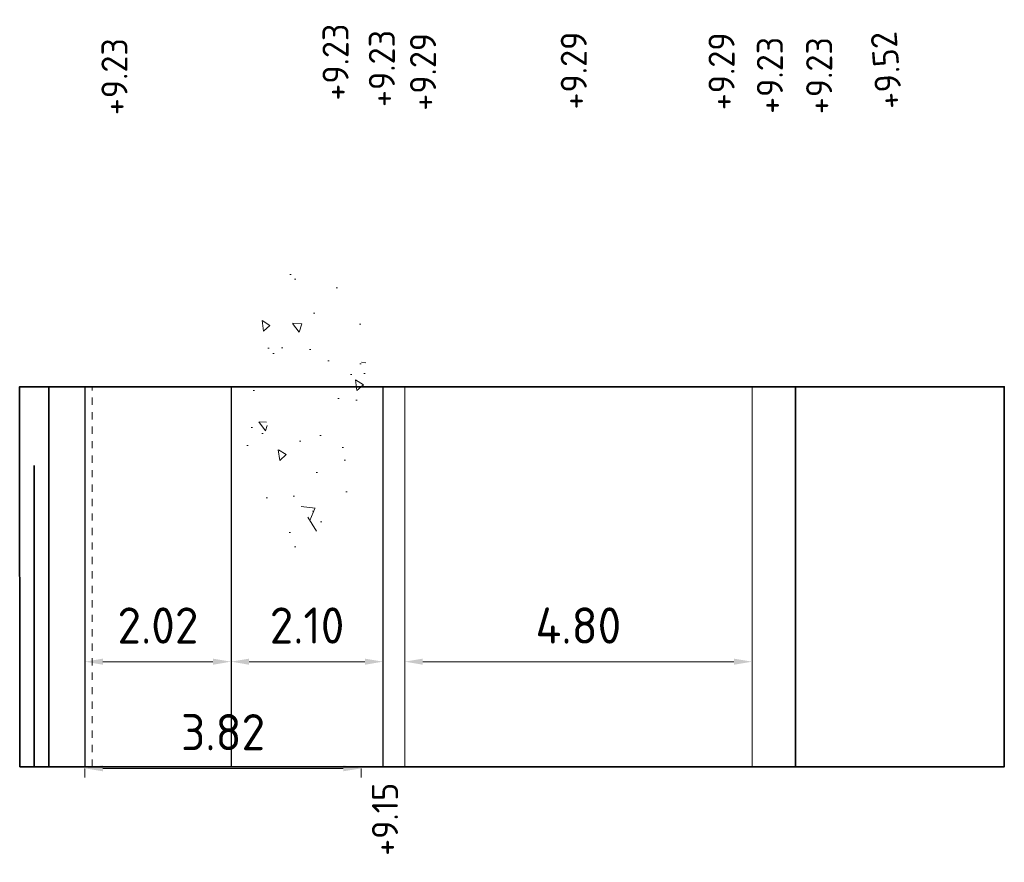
# Model space of a CAD drawing. Header units: metres. Extents: x 133 to 690, y 59 to 257.
# Tile 38 of 84: x 396 to 410, y 123 to 134. Entities that reach past the tile are written whole.
import ezdxf
from ezdxf.enums import TextEntityAlignment as Align

# ---------------------------------------------------------------- set-up
doc = ezdxf.new("R2010")
doc.units = ezdxf.units.M
doc.header["$LTSCALE"] = 0.05
doc.linetypes.add('PHANTOM2', pattern=[1.25, 0.625, -0.125, 0.125, -0.125, 0.125, -0.125])
for name, color, linetype, lineweight in [('N-RO-OG-HOOGTEPUNT-T18', 1, 'Continuous', 35), ('N-WE-GW-BOOMGRANULAAT-A-200', 172, 'Continuous', 18), ('N-WE-GW-BOOMGRANULAAT-G', 172, 'FENCELINE1', 25), ('N-WE-GW-GROND_ZAND-G', 3, 'Continuous', 25), ('N-WE-GW-TALUD_KRUIN-G', 90, 'Taludlijn', 35), ('N-WE-GW-TALUD_TEEN-G', 90, 'Continuous', 35), ('N-WE-KG-PERCEELUITGIFTE-G', 252, 'PHANTOM2', 18), ('N-WE-VH-MAATVOERING-G', 7, 'Continuous', 13), ('N-WE-VH-VERHARDING_ASFALT_TIJDELIJK-G', 1, 'Continuous', 18), ('N-WE-VH-VERHARDING_FUNDERING_GRANULAAT-G', 7, 'Continuous', 35), ('N-WE-VH-VERHARDING_TEGEL_GRAS-G', 70, 'Continuous', 35)]:
    doc.layers.add(name, color=color, linetype=linetype, lineweight=lineweight)
doc.styles.add('NLCS-T25', font='NLCS-ISO.ttf', dxfattribs={"height": 0.0025})
doc.styles.add('NLCS-T25_0', font='NLCS-ISO.ttf')
doc.linetypes.add('FENCELINE1', pattern='A,6.35,-2.54,[133,ltypeshp.shx,S=2.54,R=0,X=-2.54,Y=0],-2.54,25.4', length=36.83)
doc.linetypes.add('Taludlijn', pattern='A,0.5,[130,RODOR.shx,S=1,R=0,X=0,Y=0],1,[131,RODOR.shx,S=1,R=0,X=0,Y=0],0.5', length=2)
doc.dimstyles.new('NLCS-M200-T25-PIJL', dxfattribs={"dimtxt": 0.5, "dimasz": 0.25, "dimexe": 0.125, "dimexo": 0.0625, "dimgap": 0.25, "dimtad": 1, "dimzin": 3, "dimdsep": 46, "dimtxsty": 'NLCS-T25_0', "dimcen": 0.09, "dimadec": 4, "dimazin": 3, "dimtfac": 1, "dimtmove": 2, "dimatfit": 1, "dimfxl": 0.125, "dimfxlon": 1, "dimtzin": 3, "dimlwd": 0, "dimlwe": 0, "dimarcsym": 0})

# ---------------------------------------------------------------- blocks, each defined once
blk = doc.blocks.new('*D97')
at = {"layer": 'Defpoints', "color": 0, "transparency": 16777216}
for p in [(401.228, 125.52), (406.028, 125.52), (406.028, 125.52)]:
    blk.add_point(p, dxfattribs=at)
at = {"layer": 'N-WE-VH-MAATVOERING-G', "color": 0, "lineweight": 0, "transparency": 16777216}
for p, q in [((401.228, 125.52), (401.228, 125.645)), ((406.028, 125.52), (406.028, 125.645)), ((401.478, 125.52), (405.778, 125.52))]:
    blk.add_line(p, q, dxfattribs=at)
at = {"layer": 'N-WE-VH-MAATVOERING-G', "color": 0, "transparency": 16777216}
for points in [[(401.478, 125.562), (401.478, 125.478), (401.228, 125.52)], [(405.778, 125.562), (405.778, 125.478), (406.028, 125.52)]]:
    blk.add_solid(points, dxfattribs=at)
at = {"layer": 'N-WE-VH-MAATVOERING-G', "color": 0, "transparency": 16777216, "insert": (403.628, 126.02), "char_height": 0.5, "attachment_point": 5, "style": 'NLCS-T25_0'}
blk.add_mtext('4.80', dxfattribs=at)
blk = doc.blocks.new('*D98')
at = {"layer": 'Defpoints', "color": 0, "transparency": 16777216}
for p in [(398.828, 125.52), (398.828, 125.52), (400.928, 125.52)]:
    blk.add_point(p, dxfattribs=at)
at = {"layer": 'N-WE-VH-MAATVOERING-G', "color": 0, "lineweight": 0, "transparency": 16777216}
for p, q in [((398.828, 125.52), (398.828, 125.645)), ((400.928, 125.52), (400.928, 125.645)), ((400.678, 125.52), (399.078, 125.52))]:
    blk.add_line(p, q, dxfattribs=at)
at = {"layer": 'N-WE-VH-MAATVOERING-G', "color": 0, "transparency": 16777216}
for points in [[(399.078, 125.562), (399.078, 125.478), (398.828, 125.52)], [(400.678, 125.562), (400.678, 125.478), (400.928, 125.52)]]:
    blk.add_solid(points, dxfattribs=at)
at = {"layer": 'N-WE-VH-MAATVOERING-G', "color": 0, "transparency": 16777216, "insert": (399.878, 126.02), "char_height": 0.5, "attachment_point": 5, "style": 'NLCS-T25_0'}
blk.add_mtext('2.10', dxfattribs=at)
blk = doc.blocks.new('*D99')
at = {"layer": 'Defpoints', "color": 0, "transparency": 16777216}
for p in [(396.808, 125.52), (396.808, 125.52), (398.828, 125.52)]:
    blk.add_point(p, dxfattribs=at)
at = {"layer": 'N-WE-VH-MAATVOERING-G', "color": 0, "lineweight": 0, "transparency": 16777216}
for p, q in [((396.808, 125.52), (396.808, 125.395)), ((398.578, 125.52), (397.058, 125.52)), ((398.828, 125.52), (398.828, 125.395))]:
    blk.add_line(p, q, dxfattribs=at)
at = {"layer": 'N-WE-VH-MAATVOERING-G', "color": 0, "transparency": 16777216}
for points in [[(397.058, 125.562), (397.058, 125.478), (396.808, 125.52)], [(398.578, 125.562), (398.578, 125.478), (398.828, 125.52)]]:
    blk.add_solid(points, dxfattribs=at)
at = {"layer": 'N-WE-VH-MAATVOERING-G', "color": 0, "transparency": 16777216, "insert": (397.818, 126.02), "char_height": 0.5, "attachment_point": 5, "rotation": 0, "style": 'NLCS-T25_0'}
blk.add_mtext('2.02', dxfattribs=at)
blk = doc.blocks.new('*D100')
at = {"layer": 'Defpoints', "color": 0, "transparency": 16777216}
for p in [(396.808, 124.046), (396.808, 124.046), (400.628, 124.046)]:
    blk.add_point(p, dxfattribs=at)
at = {"layer": 'N-WE-VH-MAATVOERING-G', "color": 0, "lineweight": 0, "transparency": 16777216}
for p, q in [((396.808, 124.046), (396.808, 123.921)), ((400.378, 124.046), (397.058, 124.046)), ((400.628, 124.046), (400.628, 123.921))]:
    blk.add_line(p, q, dxfattribs=at)
at = {"layer": 'N-WE-VH-MAATVOERING-G', "color": 0, "transparency": 16777216}
for points in [[(397.058, 124.088), (397.058, 124.005), (396.808, 124.046)], [(400.378, 124.088), (400.378, 124.005), (400.628, 124.046)]]:
    blk.add_solid(points, dxfattribs=at)
at = {"layer": 'N-WE-VH-MAATVOERING-G', "color": 0, "transparency": 16777216, "insert": (398.718, 124.546), "char_height": 0.5, "attachment_point": 5, "style": 'NLCS-T25_0'}
blk.add_mtext('3.82', dxfattribs=at)

msp = doc.modelspace()

# ---------------------------------------------------------------- hatches: boundary and pattern name
at = {"layer": 'N-WE-GW-BOOMGRANULAAT-A-200', "transparency": 33554559}
h = msp.add_hatch(dxfattribs=at)
h.set_pattern_fill('AR-CONC', color=256, scale=0.2, angle=76.1542)
h.set_pattern_definition([(126.15422174, (452712.4766, -193651.5407), (0.4651516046, 1.362803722), [0.15, -1.65]), (71.15422174, (452712.4766, -193651.5407), (-1.5270809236, 0.090573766), [0.12, -1.32]), (176.6056662, (452712.5154, -193651.4271), (-1.061929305, 1.4533774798), [0.127480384, -1.402284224]), (122.33842174, (452712.0882, -193651.445), (0.8322212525, 1.9932412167), [0.225, -2.475]), (172.78985723, (452712.1576, -193651.2789), (-1.4442814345, 2.281238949), [0.191220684, -2.10342752]), (67.33838573, (452712.0882, -193651.445), (-1.444281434, 2.281238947), [0.18, -1.980000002]), (97.15422174, (452712.2332, -193651.2747), (1.067531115, 0.9664250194), [0.15, -1.65]), (42.15422174, (452712.2332, -193651.2747), (-1.291704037, 0.8195611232), [0.12, -1.32]), (147.60566648, (452712.3221, -193651.1942), (-0.2241729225, 1.7859861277), [0.12748038, -1.402284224]), (113.65422174, (452712.4766, -193651.5407), (-0.64062223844, 0.18294225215), [0, -1.304, 0, -1.34, 0, -1.325]), (83.65422174, (452712.4766, -193651.5407), (-0.6399929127, 0.699624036), [0, -0.764, 0, -1.274, 0, -0.505]), (43.65422174, (452712.36987, -193651.97376), (0.2992963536, 1.0258275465), [0, -0.5, 0, -1.56, 0, -2.07]), (33.65422174, (452712.322, -193652.1679), (0.0847312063, 1.1803936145), [0, -0.65, 0, -1.036, 0, -1.47])])
edge = h.paths.add_edge_path()
edge.add_ellipse((399.841, 129.1), major_axis=(-0.116, -1.997), ratio=0.427765, start_angle=0, end_angle=360)
h.paths.add_polyline_path([(400.178, 128.737), (400.222, 129.492), (399.359, 129.542), (399.315, 128.787)], flags=16)

# ---------------------------------------------------------------- linework, layer by layer
at = {"layer": 'N-WE-GW-BOOMGRANULAAT-G', "ltscale": 0.1, "flags": 128}
for points in [[(398.828, 129.32), (398.828, 124.912), (398.828, 124.069)], [(400.928, 124.069), (400.928, 124.912), (400.928, 129.32)]]:
    msp.add_lwpolyline(points, dxfattribs=at)
at = {"layer": 'N-WE-GW-GROND_ZAND-G', "ltscale": 0.2}
msp.add_lwpolyline([(396.808, 129.32), (396.808, 124.069)], dxfattribs=at)
at = {"layer": 'N-WE-GW-TALUD_KRUIN-G', "ltscale": 0.5, "flags": 128}
msp.add_lwpolyline([(396.308, 129.32), (396.308, 124.069)], dxfattribs=at)
at = {"layer": 'N-WE-GW-TALUD_TEEN-G', "flags": 128}
msp.add_lwpolyline([(396.108, 128.232), (396.108, 124.069)], dxfattribs=at)
at = {"layer": 'N-WE-KG-PERCEELUITGIFTE-G', "ltscale": 2}
msp.add_lwpolyline([(396.908, 124.069), (396.908, 129.32)], dxfattribs=at)
at = {"layer": 'N-WE-VH-VERHARDING_ASFALT_TIJDELIJK-G', "ltscale": 0.2}
for points in [[(401.228, 124.069), (401.228, 129.32)], [(406.028, 129.32), (406.028, 124.069)]]:
    msp.add_lwpolyline(points, dxfattribs=at)
at = {"layer": 'N-WE-VH-VERHARDING_FUNDERING_GRANULAAT-G'}
msp.add_lwpolyline([(406.628, 124.069), (406.628, 129.32)], dxfattribs=at)
at = {"layer": 'N-WE-VH-VERHARDING_TEGEL_GRAS-G', "flags": 128}
msp.add_lwpolyline([(395.909, 124.069), (395.907, 129.32), (409.514, 129.32), (409.514, 124.069)], close=True, dxfattribs=at)

# ---------------------------------------------------------------- texts
at = {"layer": 'N-RO-OG-HOOGTEPUNT-T18', "style": 'NLCS-T25'}
for s, rotation, p in [('+9.23', 90, (400.272, 133.806)), ('+9.23', 90, (400.912, 133.718)), ('+9.23', 90, (397.217, 133.605)), ('+9.29', 90, (401.481, 133.672)), ('+9.29', 90, (403.564, 133.689)), ('+9.29', 90, (405.606, 133.679)), ('+9.23', 90, (406.274, 133.623)), ('+9.23', 90, (406.955, 133.619)), ('+9.52', 94.5951, (407.886, 133.692)), ('+9.15', 90, (400.955, 123.342))]:
    msp.add_text(s, height=0.36, rotation=rotation, dxfattribs=at).set_placement(p, align=Align.MIDDLE_CENTER)

# ---------------------------------------------------------------- dimensions: what is measured, and where the dimension line sits
at = {"layer": 'N-WE-VH-MAATVOERING-G'}
for p1, p2, picture, middle in [((398.828, 125.52), (396.808, 125.52), '*D99', (397.818, 126.02)), ((400.928, 125.52), (398.828, 125.52), '*D98', (399.878, 126.02)), ((401.228, 125.52), (406.028, 125.52), '*D97', (403.628, 126.02)), ((400.628, 124.046), (396.808, 124.046), '*D100', (398.718, 124.546))]:
    dim = msp.add_aligned_dim(p1=p1, p2=p2, distance=0, dimstyle='NLCS-M200-T25-PIJL', dxfattribs=at)
    dim.commit()
    dim.dimension.update_dxf_attribs({"geometry": picture, "text_midpoint": middle})

doc.saveas('drawing.dxf')
